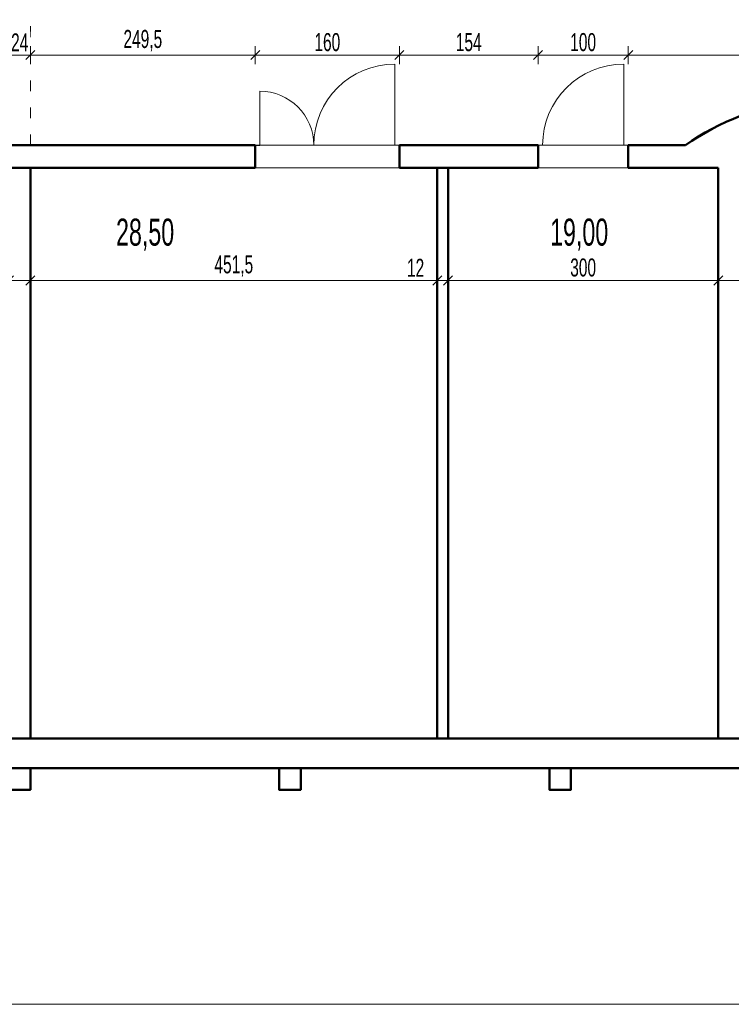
# Model space of a CAD drawing. Header units: millimetres. Extents: x 72202 to 304796, y 21658 to 519946.
# Tile 32 of 139: x 203337 to 204127, y 200669 to 201761. Entities that reach past the tile are written whole.
import ezdxf

# ---------------------------------------------------------------- set-up
doc = ezdxf.new("R2010")
doc.units = ezdxf.units.MM
doc.linetypes.add('ACAD_ISO03W100', pattern=[30, 12, -18])
doc.layers.get('0').update_dxf_attribs({"color": 253})
doc.layers.get('Defpoints').update_dxf_attribs({"color": 253})
for name, color, linetype, lineweight in [('linia - gruba - projektowana', 253, 'Continuous', 50), ('linia - rzut - cienka', 253, 'Continuous', 18), ('LINIA CIENKA', 7, 'Continuous', 13), ('LINIA WYMIAROWANIE', 253, 'Continuous', 9), ('OPISY', 253, 'Continuous', 9)]:
    doc.layers.add(name, color=color, linetype=linetype, lineweight=lineweight)
doc.layers.add('LINIA-NIE DRUKOWAĆ', color=253, linetype='Continuous', lineweight=20, plot=False)
doc.styles.get("Standard").update_dxf_attribs({"font": 'ARIALN.TTF', "width": 0.75})
doc.dimstyles.new('sebek100', dxfattribs={"dimtxt": 17, "dimasz": 10, "dimexe": 10, "dimexo": 20, "dimgap": 4, "dimtad": 1, "dimrnd": 0.5, "dimtxsty": 'Standard', "dimblk": 'OBLIQUE', "dimcen": 8, "dimclre": 1, "dimazin": 0, "dimtm": 1e-09, "dimtfac": 1, "dimtix": 1, "dimtmove": 1, "dimatfit": 3, "dimldrblk": 'zas', "dimfxl": 10, "dimfxlon": 1, "dimtolj": 2, "dimlwd": -1, "dimlwe": -1, "dimarcsym": 0})

# ---------------------------------------------------------------- blocks, each defined once
blk = doc.blocks.new('_Oblique')
at = {"color": 0, "linetype": 'ByBlock', "lineweight": -2}
blk.add_line((-0.5, -0.5), (0.5, 0.5), dxfattribs=at)
blk = doc.blocks.new('*D204')
at = {"layer": 'Defpoints', "color": 0, "lineweight": -3, "ltscale": 4, "transparency": 16777216}
for p in [(203325.3, 201564), (203349.3, 201566.6), (203349.3, 201472)]:
    blk.add_point(p, dxfattribs=at)
at = {"layer": 'LINIA WYMIAROWANIE', "ltscale": 4, "transparency": 16777216}
for p, q in [((203325.3, 201482), (203325.3, 201462)), ((203349.3, 201482), (203349.3, 201462))]:
    blk.add_line(p, q, dxfattribs=at)
at = {"layer": 'LINIA WYMIAROWANIE', "color": 0, "ltscale": 4, "transparency": 16777216}
for p, q in [((203288.1, 201472), (203325.3, 201472)), ((203325.3, 201472), (203349.3, 201472))]:
    blk.add_line(p, q, dxfattribs=at)
at = {"layer": 'LINIA WYMIAROWANIE', "color": 0, "ltscale": 4, "transparency": 16777216, "xscale": 10, "yscale": 10, "zscale": 10}
blk.add_blockref('_Oblique', (203349.3, 201472), dxfattribs=at)
at = {"layer": 'LINIA WYMIAROWANIE', "color": 0, "lineweight": -3, "ltscale": 4, "transparency": 16777216, "insert": (203301, 201486.1), "char_height": 20, "attachment_point": 5, "bg_fill": 3, "box_fill_scale": 1.1, "bg_fill_color": 256, "bg_fill_true_color": 13158600, "bg_fill_transparency": 0}
blk.add_mtext('\\A2;24', dxfattribs=at)
at = {"layer": 'LINIA WYMIAROWANIE', "color": 0, "ltscale": 4, "transparency": 16777216, "xscale": 10, "yscale": 10, "zscale": 10, "rotation": 180}
blk.add_blockref('_Oblique', (203325.3, 201472), dxfattribs=at)
blk = doc.blocks.new('zas')
blk = doc.blocks.new('*D205')
at = {"layer": 'Defpoints', "color": 0, "lineweight": -3, "ltscale": 4, "transparency": 16777216}
for p in [(203349.3, 201566.6), (203800.8, 201563.6), (203800.8, 201472)]:
    blk.add_point(p, dxfattribs=at)
at = {"layer": 'LINIA WYMIAROWANIE', "ltscale": 4, "transparency": 16777216}
for p, q in [((203349.3, 201482), (203349.3, 201462)), ((203800.8, 201482), (203800.8, 201462))]:
    blk.add_line(p, q, dxfattribs=at)
at = {"layer": 'LINIA WYMIAROWANIE', "color": 0, "ltscale": 4, "transparency": 16777216}
blk.add_line((203349.3, 201472), (203800.8, 201472), dxfattribs=at)
at = {"layer": 'LINIA WYMIAROWANIE', "color": 0, "ltscale": 4, "transparency": 16777216, "xscale": 10, "yscale": 10, "zscale": 10, "rotation": 180}
blk.add_blockref('_Oblique', (203349.3, 201472), dxfattribs=at)
at = {"layer": 'LINIA WYMIAROWANIE', "color": 0, "ltscale": 4, "transparency": 16777216, "xscale": 10, "yscale": 10, "zscale": 10}
blk.add_blockref('_Oblique', (203800.8, 201472), dxfattribs=at)
at = {"layer": 'LINIA WYMIAROWANIE', "color": 0, "lineweight": -3, "ltscale": 4, "transparency": 16777216, "insert": (203575, 201488.1), "char_height": 20, "attachment_point": 5, "bg_fill": 3, "box_fill_scale": 1.1, "bg_fill_color": 256, "bg_fill_true_color": 13158600, "bg_fill_transparency": 0}
blk.add_mtext('\\A2;451,5', dxfattribs=at)
blk = doc.blocks.new('*D206')
at = {"layer": 'Defpoints', "color": 0, "lineweight": -3, "ltscale": 4, "transparency": 16777216}
for p in [(203812.8, 201573.5), (203800.8, 201563.6), (203812.8, 201472)]:
    blk.add_point(p, dxfattribs=at)
at = {"layer": 'LINIA WYMIAROWANIE', "ltscale": 4, "transparency": 16777216}
for p, q in [((203800.8, 201482), (203800.8, 201462)), ((203812.8, 201482), (203812.8, 201462))]:
    blk.add_line(p, q, dxfattribs=at)
at = {"layer": 'LINIA WYMIAROWANIE', "color": 0, "ltscale": 4, "transparency": 16777216}
for p, q in [((203764.6, 201472), (203800.8, 201472)), ((203800.8, 201472), (203812.8, 201472))]:
    blk.add_line(p, q, dxfattribs=at)
at = {"layer": 'LINIA WYMIAROWANIE', "color": 0, "ltscale": 4, "transparency": 16777216, "xscale": 10, "yscale": 10, "zscale": 10}
blk.add_blockref('_Oblique', (203812.8, 201472), dxfattribs=at)
at = {"layer": 'LINIA WYMIAROWANIE', "color": 0, "lineweight": -3, "ltscale": 4, "transparency": 16777216, "insert": (203776.8, 201486.1), "char_height": 20, "attachment_point": 5, "bg_fill": 3, "box_fill_scale": 1.1, "bg_fill_color": 256, "bg_fill_true_color": 13158600, "bg_fill_transparency": 0}
blk.add_mtext('\\A2;12', dxfattribs=at)
at = {"layer": 'LINIA WYMIAROWANIE', "color": 0, "ltscale": 4, "transparency": 16777216, "xscale": 10, "yscale": 10, "zscale": 10, "rotation": 180}
blk.add_blockref('_Oblique', (203800.8, 201472), dxfattribs=at)
blk = doc.blocks.new('*D207')
at = {"layer": 'Defpoints', "color": 0, "lineweight": -3, "ltscale": 4, "transparency": 16777216}
for p in [(203812.8, 201573.5), (204112.8, 201570.7), (204112.8, 201472)]:
    blk.add_point(p, dxfattribs=at)
at = {"layer": 'LINIA WYMIAROWANIE', "ltscale": 4, "transparency": 16777216}
for p, q in [((203812.8, 201482), (203812.8, 201462)), ((204112.8, 201482), (204112.8, 201462))]:
    blk.add_line(p, q, dxfattribs=at)
at = {"layer": 'LINIA WYMIAROWANIE', "color": 0, "ltscale": 4, "transparency": 16777216}
blk.add_line((203812.8, 201472), (204112.8, 201472), dxfattribs=at)
at = {"layer": 'LINIA WYMIAROWANIE', "color": 0, "ltscale": 4, "transparency": 16777216, "xscale": 10, "yscale": 10, "zscale": 10, "rotation": 180}
blk.add_blockref('_Oblique', (203812.8, 201472), dxfattribs=at)
at = {"layer": 'LINIA WYMIAROWANIE', "color": 0, "ltscale": 4, "transparency": 16777216, "xscale": 10, "yscale": 10, "zscale": 10}
blk.add_blockref('_Oblique', (204112.8, 201472), dxfattribs=at)
at = {"layer": 'LINIA WYMIAROWANIE', "color": 0, "lineweight": -3, "ltscale": 4, "transparency": 16777216, "insert": (203962.8, 201486.3), "char_height": 20, "attachment_point": 5, "bg_fill": 3, "box_fill_scale": 1.1, "bg_fill_color": 256, "bg_fill_true_color": 13158600, "bg_fill_transparency": 0}
blk.add_mtext('\\A2;300', dxfattribs=at)
blk = doc.blocks.new('*D213')
at = {"layer": 'Defpoints', "color": 0, "lineweight": -3, "ltscale": 4, "transparency": 16777216}
for p in [(203349.3, 201668), (203325.3, 201643.5)]:
    blk.add_point(p, dxfattribs=at)
at = {"layer": 'LINIA WYMIAROWANIE', "color": 0, "ltscale": 4, "transparency": 16777216}
for p, q in [((203325.3, 201722), (203315.3, 201722)), ((203325.3, 201722), (203349.3, 201722)), ((203349.3, 201722), (203359.3, 201722))]:
    blk.add_line(p, q, dxfattribs=at)
at = {"layer": 'LINIA WYMIAROWANIE', "ltscale": 4, "transparency": 16777216}
for p, q in [((203325.3, 201712), (203325.3, 201732)), ((203349.3, 201712), (203349.3, 201732))]:
    blk.add_line(p, q, dxfattribs=at)
at = {"layer": 'LINIA WYMIAROWANIE', "color": 0, "ltscale": 4, "transparency": 16777216, "xscale": 10, "yscale": 10, "zscale": 10}
blk.add_blockref('_Oblique', (203325.3, 201722), dxfattribs=at)
at = {"layer": 'LINIA WYMIAROWANIE', "color": 0, "ltscale": 4, "transparency": 16777216, "xscale": 10, "yscale": 10, "zscale": 10, "rotation": 180}
blk.add_blockref('_Oblique', (203349.3, 201722), dxfattribs=at)
at = {"layer": 'LINIA WYMIAROWANIE', "color": 0, "lineweight": -3, "ltscale": 4, "transparency": 16777216, "insert": (203337.3, 201736.1), "char_height": 20, "attachment_point": 5, "bg_fill": 3, "box_fill_scale": 1.1, "bg_fill_color": 256, "bg_fill_true_color": 13158600, "bg_fill_transparency": 0}
blk.add_mtext('\\A2;24', dxfattribs=at)
at = {"layer": 'Defpoints', "color": 0, "lineweight": -3, "ltscale": 4, "transparency": 16777216}
blk.add_point((203349.3, 201722), dxfattribs=at)
blk = doc.blocks.new('*D214')
at = {"layer": 'Defpoints', "color": 0, "lineweight": -3, "ltscale": 4, "transparency": 16777216}
for p in [(203598.8, 201722), (203349.3, 201668), (203598.8, 201609.5)]:
    blk.add_point(p, dxfattribs=at)
at = {"layer": 'LINIA WYMIAROWANIE', "ltscale": 4, "transparency": 16777216}
for p, q in [((203349.3, 201712), (203349.3, 201732)), ((203598.8, 201712), (203598.8, 201732))]:
    blk.add_line(p, q, dxfattribs=at)
at = {"layer": 'LINIA WYMIAROWANIE', "color": 0, "ltscale": 4, "transparency": 16777216}
blk.add_line((203349.3, 201722), (203598.8, 201722), dxfattribs=at)
at = {"layer": 'LINIA WYMIAROWANIE', "color": 0, "ltscale": 4, "transparency": 16777216, "xscale": 10, "yscale": 10, "zscale": 10, "rotation": 180}
blk.add_blockref('_Oblique', (203349.3, 201722), dxfattribs=at)
at = {"layer": 'LINIA WYMIAROWANIE', "color": 0, "ltscale": 4, "transparency": 16777216, "xscale": 10, "yscale": 10, "zscale": 10}
blk.add_blockref('_Oblique', (203598.8, 201722), dxfattribs=at)
at = {"layer": 'LINIA WYMIAROWANIE', "color": 0, "lineweight": -3, "ltscale": 4, "transparency": 16777216, "insert": (203474, 201738.1), "char_height": 20, "attachment_point": 5, "bg_fill": 3, "box_fill_scale": 1.1, "bg_fill_color": 256, "bg_fill_true_color": 13158600, "bg_fill_transparency": 0}
blk.add_mtext('\\A2;249,5', dxfattribs=at)
blk = doc.blocks.new('*D215')
at = {"layer": 'Defpoints', "color": 0, "lineweight": -3, "ltscale": 4, "transparency": 16777216}
for p in [(203758.8, 201722), (203598.8, 201609.5), (203758.8, 201609.5)]:
    blk.add_point(p, dxfattribs=at)
at = {"layer": 'LINIA WYMIAROWANIE', "ltscale": 4, "transparency": 16777216}
for p, q in [((203598.8, 201712), (203598.8, 201732)), ((203758.8, 201712), (203758.8, 201732))]:
    blk.add_line(p, q, dxfattribs=at)
at = {"layer": 'LINIA WYMIAROWANIE', "color": 0, "ltscale": 4, "transparency": 16777216}
blk.add_line((203598.8, 201722), (203758.8, 201722), dxfattribs=at)
at = {"layer": 'LINIA WYMIAROWANIE', "color": 0, "ltscale": 4, "transparency": 16777216, "xscale": 10, "yscale": 10, "zscale": 10, "rotation": 180}
blk.add_blockref('_Oblique', (203598.8, 201722), dxfattribs=at)
at = {"layer": 'LINIA WYMIAROWANIE', "color": 0, "ltscale": 4, "transparency": 16777216, "xscale": 10, "yscale": 10, "zscale": 10}
blk.add_blockref('_Oblique', (203758.8, 201722), dxfattribs=at)
at = {"layer": 'LINIA WYMIAROWANIE', "color": 0, "lineweight": -3, "ltscale": 4, "transparency": 16777216, "insert": (203678.8, 201736.3), "char_height": 20, "attachment_point": 5, "bg_fill": 3, "box_fill_scale": 1.1, "bg_fill_color": 256, "bg_fill_true_color": 13158600, "bg_fill_transparency": 0}
blk.add_mtext('\\A2;160', dxfattribs=at)
blk = doc.blocks.new('*D216')
at = {"layer": 'Defpoints', "color": 0, "lineweight": -3, "ltscale": 4, "transparency": 16777216}
for p in [(203912.8, 201722), (203758.8, 201609.5), (203912.8, 201609.5)]:
    blk.add_point(p, dxfattribs=at)
at = {"layer": 'LINIA WYMIAROWANIE', "ltscale": 4, "transparency": 16777216}
for p, q in [((203758.8, 201712), (203758.8, 201732)), ((203912.8, 201712), (203912.8, 201732))]:
    blk.add_line(p, q, dxfattribs=at)
at = {"layer": 'LINIA WYMIAROWANIE', "color": 0, "ltscale": 4, "transparency": 16777216}
blk.add_line((203758.8, 201722), (203912.8, 201722), dxfattribs=at)
at = {"layer": 'LINIA WYMIAROWANIE', "color": 0, "ltscale": 4, "transparency": 16777216, "xscale": 10, "yscale": 10, "zscale": 10, "rotation": 180}
blk.add_blockref('_Oblique', (203758.8, 201722), dxfattribs=at)
at = {"layer": 'LINIA WYMIAROWANIE', "color": 0, "ltscale": 4, "transparency": 16777216, "xscale": 10, "yscale": 10, "zscale": 10}
blk.add_blockref('_Oblique', (203912.8, 201722), dxfattribs=at)
at = {"layer": 'LINIA WYMIAROWANIE', "color": 0, "lineweight": -3, "ltscale": 4, "transparency": 16777216, "insert": (203835.8, 201736.3), "char_height": 20, "attachment_point": 5, "bg_fill": 3, "box_fill_scale": 1.1, "bg_fill_color": 256, "bg_fill_true_color": 13158600, "bg_fill_transparency": 0}
blk.add_mtext('\\A2;154', dxfattribs=at)
blk = doc.blocks.new('*D217')
at = {"layer": 'Defpoints', "color": 0, "lineweight": -3, "ltscale": 4, "transparency": 16777216}
for p in [(204012.8, 201722), (203912.8, 201609.5), (204012.8, 201609.5)]:
    blk.add_point(p, dxfattribs=at)
at = {"layer": 'LINIA WYMIAROWANIE', "ltscale": 4, "transparency": 16777216}
for p, q in [((203912.8, 201712), (203912.8, 201732)), ((204012.8, 201712), (204012.8, 201732))]:
    blk.add_line(p, q, dxfattribs=at)
at = {"layer": 'LINIA WYMIAROWANIE', "color": 0, "ltscale": 4, "transparency": 16777216}
blk.add_line((203912.8, 201722), (204012.8, 201722), dxfattribs=at)
at = {"layer": 'LINIA WYMIAROWANIE', "color": 0, "ltscale": 4, "transparency": 16777216, "xscale": 10, "yscale": 10, "zscale": 10, "rotation": 180}
blk.add_blockref('_Oblique', (203912.8, 201722), dxfattribs=at)
at = {"layer": 'LINIA WYMIAROWANIE', "color": 0, "ltscale": 4, "transparency": 16777216, "xscale": 10, "yscale": 10, "zscale": 10}
blk.add_blockref('_Oblique', (204012.8, 201722), dxfattribs=at)
at = {"layer": 'LINIA WYMIAROWANIE', "color": 0, "lineweight": -3, "ltscale": 4, "transparency": 16777216, "insert": (203962.8, 201736.3), "char_height": 20, "attachment_point": 5, "bg_fill": 3, "box_fill_scale": 1.1, "bg_fill_color": 256, "bg_fill_true_color": 13158600, "bg_fill_transparency": 0}
blk.add_mtext('\\A2;100', dxfattribs=at)
blk = doc.blocks.new('*D218')
at = {"layer": 'Defpoints', "color": 0, "lineweight": -3, "ltscale": 4, "transparency": 16777216}
for p in [(204579.8, 201722), (204012.8, 201609.5), (204579.8, 201610.8)]:
    blk.add_point(p, dxfattribs=at)
at = {"layer": 'LINIA WYMIAROWANIE', "ltscale": 4, "transparency": 16777216}
for p, q in [((204012.8, 201712), (204012.8, 201732)), ((204579.8, 201712), (204579.8, 201732))]:
    blk.add_line(p, q, dxfattribs=at)
at = {"layer": 'LINIA WYMIAROWANIE', "color": 0, "ltscale": 4, "transparency": 16777216}
blk.add_line((204012.8, 201722), (204579.8, 201722), dxfattribs=at)
at = {"layer": 'LINIA WYMIAROWANIE', "color": 0, "ltscale": 4, "transparency": 16777216, "xscale": 10, "yscale": 10, "zscale": 10, "rotation": 180}
blk.add_blockref('_Oblique', (204012.8, 201722), dxfattribs=at)
at = {"layer": 'LINIA WYMIAROWANIE', "color": 0, "ltscale": 4, "transparency": 16777216, "xscale": 10, "yscale": 10, "zscale": 10}
blk.add_blockref('_Oblique', (204579.8, 201722), dxfattribs=at)
at = {"layer": 'LINIA WYMIAROWANIE', "color": 0, "lineweight": -3, "ltscale": 4, "transparency": 16777216, "insert": (204296.3, 201736.3), "char_height": 20, "attachment_point": 5, "bg_fill": 3, "box_fill_scale": 1.1, "bg_fill_color": 256, "bg_fill_true_color": 13158600, "bg_fill_transparency": 0}
blk.add_mtext('\\A2;567', dxfattribs=at)

msp = doc.modelspace()

# ---------------------------------------------------------------- linework, layer by layer
at = {"layer": 'linia - gruba - projektowana'}
for p, q in [((203287.792, 201622.042), (203598.792, 201622.042)), ((203598.792, 201597.042), (203598.792, 201622.042)), ((203758.792, 201597.042), (203758.792, 201622.042)), ((203758.792, 201622.042), (203912.792, 201622.042)), ((203912.792, 201597.042), (203912.792, 201622.042)), ((204012.792, 201597.042), (204012.792, 201622.042)), ((204012.792, 201622.042), (204076.292, 201622.042)), ((203287.792, 201597.042), (203598.792, 201597.042)), ((203349.292, 200964.042), (203349.292, 201597.042)), ((203758.792, 201597.042), (203912.792, 201597.042)), ((203800.792, 200964.042), (203800.792, 201597.042)), ((203812.792, 200964.042), (203812.792, 201597.042)), ((204012.792, 201597.042), (204112.792, 201597.042)), ((204112.792, 201597.042), (204112.792, 200964.042)), ((203100.292, 200964.042), (205082.839, 200964.042)), ((203100.292, 200931.042), (204932.445, 200931.042))]:
    msp.add_line(p, q, dxfattribs=at)
for points in [[(203325.292, 200931.042), (203349.292, 200931.042), (203349.292, 200907.042), (203325.292, 200907.042)], [(203625.292, 200931.042), (203649.292, 200931.042), (203649.292, 200907.042), (203625.292, 200907.042)], [(203925.292, 200931.042), (203949.292, 200931.042), (203949.292, 200907.042), (203925.292, 200907.042)]]:
    msp.add_lwpolyline(points, close=True, dxfattribs=at)
msp.add_arc((204244.33, 201380.309), 294.4, 97.718015, 124.804511, dxfattribs=at)
at = {"layer": 'linia - rzut - cienka', "linetype": 'ACAD_ISO03W100'}
msp.add_line((203349.292, 201622.042), (203349.292, 202069.279), dxfattribs=at)
at = {"layer": 'LINIA CIENKA'}
for p, q in [((203753.792, 201622.042), (203753.792, 201712.042)), ((204007.792, 201622.042), (204007.792, 201712.042)), ((203603.792, 201622.042), (203603.792, 201682.042)), ((203598.792, 201622.042), (203603.792, 201622.042)), ((203758.792, 201622.042), (203753.792, 201622.042)), ((203912.792, 201622.042), (203917.792, 201622.042)), ((204012.792, 201622.042), (204007.792, 201622.042))]:
    msp.add_line(p, q, dxfattribs=at)
for centre, radius, start, end in [((203753.792, 201622.042), 90, 90, 180), ((204007.792, 201622.042), 90, 90, 180), ((203603.792, 201622.042), 60, 0, 90)]:
    msp.add_arc(centre, radius, start, end, dxfattribs=at)
at = {"layer": 'LINIA WYMIAROWANIE', "lineweight": -3, "ltscale": 1.2}
msp.add_line((203598.792, 201622.042), (203603.792, 201622.042), dxfattribs=at)
at = {"layer": 'LINIA-NIE DRUKOWAĆ'}
for p, q in [((201417.95, 201722.042), (205740.113, 201722.042)), ((205533.08, 201472.042), (201133.292, 201472.042))]:
    msp.add_line(p, q, dxfattribs=at)
msp.add_lwpolyline([(202156.649, 200669.042), (205768.44, 200669.042)], dxfattribs=at)

# ---------------------------------------------------------------- texts
at = {"layer": 'OPISY', "char_height": 30, "width": 125.07, "attachment_point": 1}
for insert in [(202224.458, 201422.616), (202866.638, 201422.616)]:
    msp.add_mtext('\\pi-90,l120,t120;POM.\\P\\pi0,t0,120;^IGOSPODARCZE', dxfattribs=dict(at, insert=insert))

# ---------------------------------------------------------------- next in the draw order: dimensions: what is measured, and where the dimension line sits
at = {"layer": 'LINIA WYMIAROWANIE', "lineweight": -3, "ltscale": 4}
dim = msp.add_linear_dim(base=(203349.292, 201722.042), p1=(203325.292, 201643.458), p2=(203349.292, 201668.032), dimstyle='sebek100', override={"dimtxt": 20, "dimrnd": 0, "dimclre": 256, "dimtfill": 1, "dimarcsym": 2}, dxfattribs=at)
dim.commit()
dim.dimension.update_dxf_attribs({"geometry": '*D213', "text_midpoint": (203337.292, 201736.083)})
dim = msp.add_linear_dim(base=(203349.292, 201472.042), p1=(203325.292, 201564.02), p2=(203349.292, 201566.643), dimstyle='sebek100', override={"dimtxt": 20, "dimrnd": 0, "dimclre": 256, "dimtfill": 1, "dimarcsym": 2}, dxfattribs=at)
dim.commit()
dim.dimension.update_dxf_attribs({"geometry": '*D204', "text_midpoint": (203300.958, 201472.042), "dimtype": 160})

# ---------------------------------------------------------------- next in the draw order: dimensions: what is measured, and where the dimension line sits
for base, p1, p2, picture, middle in [((203598.792, 201722.042), (203349.292, 201668.032), (203598.792, 201609.542), '*D214', (203474.042, 201738.061)), ((203800.792, 201472.042), (203349.292, 201566.643), (203800.792, 201563.635), '*D205', (203575.042, 201488.061))]:
    dim = msp.add_linear_dim(base=base, p1=p1, p2=p2, dimstyle='sebek100', override={"dimtxt": 20, "dimrnd": 0, "dimclre": 256, "dimtfill": 1, "dimarcsym": 2}, dxfattribs=at)
    dim.commit()
    dim.dimension.update_dxf_attribs({"geometry": picture, "text_midpoint": middle})

# ---------------------------------------------------------------- next in the draw order: texts
at = {"layer": 'LINIA-NIE DRUKOWAĆ', "insert": (203444.289, 201540.651), "char_height": 30, "width": 125.07, "attachment_point": 1}
msp.add_mtext('28,50', dxfattribs=at)

# ---------------------------------------------------------------- next in the draw order: dimensions: what is measured, and where the dimension line sits
at = {"layer": 'LINIA WYMIAROWANIE', "lineweight": -3, "ltscale": 4}
dim = msp.add_linear_dim(base=(203758.792, 201722.042), p1=(203598.792, 201609.542), p2=(203758.792, 201609.542), dimstyle='sebek100', override={"dimtxt": 20, "dimrnd": 0, "dimclre": 256, "dimtfill": 1, "dimarcsym": 2}, dxfattribs=at)
dim.commit()
dim.dimension.update_dxf_attribs({"geometry": '*D215', "text_midpoint": (203678.792, 201736.254)})
dim = msp.add_linear_dim(base=(203812.792, 201472.042), p1=(203800.792, 201563.635), p2=(203812.792, 201573.501), dimstyle='sebek100', override={"dimtxt": 20, "dimrnd": 0, "dimclre": 256, "dimtfill": 1, "dimarcsym": 2}, dxfattribs=at)
dim.commit()
dim.dimension.update_dxf_attribs({"geometry": '*D206', "text_midpoint": (203776.805, 201472.042), "dimtype": 160})

# ---------------------------------------------------------------- next in the draw order: linework, layer by layer
at = {"layer": 'LINIA-NIE DRUKOWAĆ'}
msp.add_lwpolyline([(203349.292, 201597.042), (203349.292, 200964.042), (203800.792, 200964.042), (203800.792, 201597.042), (203349.292, 201597.042)], dxfattribs=at)

# ---------------------------------------------------------------- next in the draw order: dimensions: what is measured, and where the dimension line sits
at = {"layer": 'LINIA WYMIAROWANIE', "lineweight": -3, "ltscale": 4}
for base, p1, p2, picture, middle in [((203912.792, 201722.042), (203758.792, 201609.542), (203912.792, 201609.542), '*D216', (203835.792, 201736.254)), ((204112.792, 201472.042), (203812.792, 201573.501), (204112.792, 201570.677), '*D207', (203962.792, 201486.254))]:
    dim = msp.add_linear_dim(base=base, p1=p1, p2=p2, dimstyle='sebek100', override={"dimtxt": 20, "dimrnd": 0, "dimclre": 256, "dimtfill": 1, "dimarcsym": 2}, dxfattribs=at)
    dim.commit()
    dim.dimension.update_dxf_attribs({"geometry": picture, "text_midpoint": middle})

# ---------------------------------------------------------------- next in the draw order: linework, layer by layer
at = {"layer": 'LINIA-NIE DRUKOWAĆ'}
msp.add_lwpolyline([(203812.792, 201597.042), (204112.792, 201597.042), (204112.792, 200964.042), (203812.792, 200964.042), (203812.792, 201597.042)], dxfattribs=at)

# ---------------------------------------------------------------- next in the draw order: texts
at = {"layer": 'LINIA-NIE DRUKOWAĆ', "insert": (203926.143, 201540.651), "char_height": 30, "width": 125.07, "attachment_point": 1}
msp.add_mtext('19,00', dxfattribs=at)

# ---------------------------------------------------------------- next in the draw order: dimensions: what is measured, and where the dimension line sits
at = {"layer": 'LINIA WYMIAROWANIE', "lineweight": -3, "ltscale": 4}
dim = msp.add_linear_dim(base=(204012.792, 201722.042), p1=(203912.792, 201609.542), p2=(204012.792, 201609.542), dimstyle='sebek100', override={"dimtxt": 20, "dimrnd": 0, "dimclre": 256, "dimtfill": 1, "dimarcsym": 2}, dxfattribs=at)
dim.commit()
dim.dimension.update_dxf_attribs({"geometry": '*D217', "text_midpoint": (203962.792, 201736.254)})

# ---------------------------------------------------------------- next in the draw order: dimensions: what is measured, and where the dimension line sits
dim = msp.add_linear_dim(base=(204579.792, 201722.042), p1=(204012.792, 201609.542), p2=(204579.792, 201610.839), dimstyle='sebek100', override={"dimtxt": 20, "dimrnd": 0, "dimclre": 256, "dimtfill": 1, "dimarcsym": 2}, dxfattribs=at)
dim.commit()
dim.dimension.update_dxf_attribs({"geometry": '*D218', "text_midpoint": (204296.292, 201736.254)})

# ---------------------------------------------------------------- next in the draw order: linework, layer by layer
at = {"layer": 'LINIA-NIE DRUKOWAĆ'}
msp.add_lwpolyline([(201786.792, 201900.033), (201786.792, 201622.042), (204076.292, 201622.042), (204119.052, 201646.724), (204152.874, 201660.144)], dxfattribs=at)

doc.saveas('drawing.dxf')
